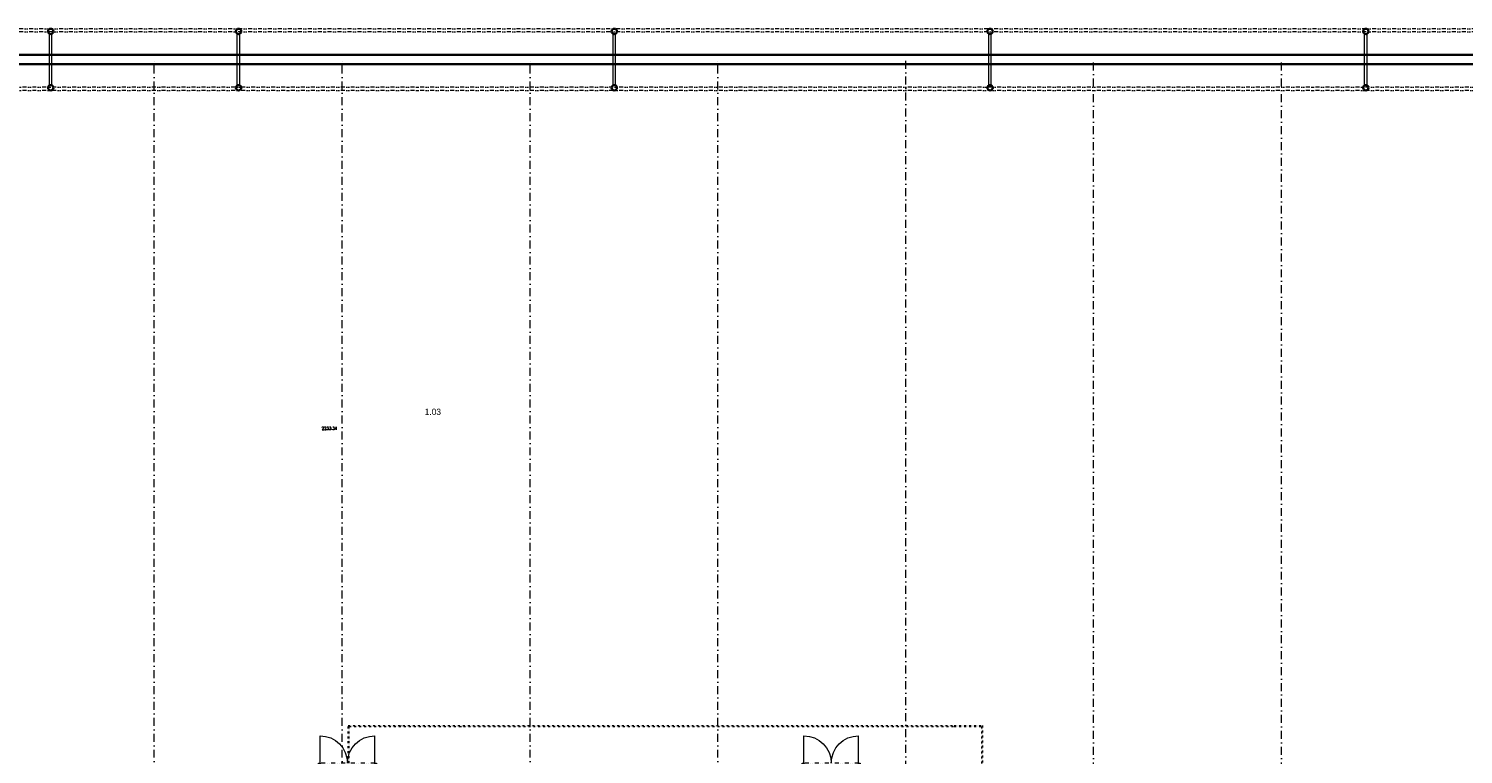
# Model space of a CAD drawing. Header units: millimetres. Extents: x -485339 to 350584, y -2181201 to -313328.
# Tile 97 of 115: x -101890 to -56075, y -589799 to -566630. Entities that reach past the tile are written whole.
import ezdxf
from ezdxf.enums import TextEntityAlignment as Align

# ---------------------------------------------------------------- set-up
doc = ezdxf.new("R2010")
doc.units = ezdxf.units.MM
doc.header["$LTSCALE"] = 10
doc.linetypes.add('DASHDOT', pattern=[25.4, 12.7, -6.35, 0, -6.35])
doc.linetypes.add('DĚLICÍ2', pattern=[15.875, 6.35, -3.175, 0, -3.175, 0, -3.175])
doc.layers.add('BOUR_ČÁRY_OBRYS', color=7, linetype='Continuous', lineweight=35, true_color=0x4ccd32)
for name, color, linetype, lineweight in [('St__otvory_dveře', 40, 'Continuous', 18), ('St_plocha_místnosti', 250, 'Continuous', 18), ('St_sloupy_konstrukce haly', 5, 'Continuous', 35), ('St_čáry_nad', 250, 'DĚLICÍ2', 18), ('St_čáry_obrys', 5, 'Continuous', 35), ('St_čáry_osy', 250, 'DASHDOT', 18)]:
    doc.layers.add(name, color=color, linetype=linetype, lineweight=lineweight)
doc.layers.add('St_plocha_místn', color=140, linetype='Continuous', lineweight=18, plot=False)
doc.styles.add('Andy', font='txt')
doc.styles.get("Standard").update_dxf_attribs({"font": 'simplex.shx', "width": 0.8})
doc.linetypes.add('ZIGZAG', pattern='A,0.00254,-5.08,[131,ltypeshp.shx,S=5.08,R=0,X=-5.08,Y=0],-10.16,[131,ltypeshp.shx,S=5.08,R=180,X=5.08,Y=0],-5.08', length=20.32254)

# ---------------------------------------------------------------- blocks, each defined once
blk = doc.blocks.new('G$C73FA397A')
at = {"layer": 'St__otvory_dveře', "ltscale": 2}
for points in [[(0, -50), (50, -50), (50, 0), (0, 0)], [(1800, -50), (1850, -50), (1850, 0), (1800, 0)]]:
    blk.add_lwpolyline(points, close=True, dxfattribs=at)
at = {"layer": 'St__otvory_dveře', "linetype": 'DĚLICÍ2', "ltscale": 2}
for points in [[(1800, 0), (50, 0)], [(1800, -50), (50, -50)]]:
    blk.add_lwpolyline(points, dxfattribs=at)
at = {"layer": 'St__otvory_dveře', "ltscale": 2}
for points in [[(50, -50), (50, -925)], [(1800, -50), (1800, -925)]]:
    blk.add_lwpolyline(points, dxfattribs=at)
for centre, start, end in [((50, -50), 270, 0), ((1800, -50), 180, 270)]:
    blk.add_arc(centre, 875, start, end, dxfattribs=at)
blk = doc.blocks.new('G$CB69B1554')
at = {"layer": 'St_čáry_nad'}
for points in [[(31280, 0), (31280, 1200), (50630, 1200), (51530, 1200), (51530, -3000)], [(31310, 0), (31310, 1170), (50630, 1170), (51500, 1170), (51500, -3030)]]:
    blk.add_lwpolyline(points, dxfattribs=at)
at = {"layer": 'St__otvory_dveře', "xscale": -1, "rotation": 180}
for p in [(30330, -50), (45780, -50)]:
    blk.add_blockref('G$C73FA397A', p, dxfattribs=at)
blk = doc.blocks.new('G$CD8A98CDB')
at = {"layer": 'St_sloupy_konstrukce haly', "color": 250, "lineweight": 18, "ltscale": 2}
for points in [[(-825, 0), (825, 0)], [(-825, -80), (825, -80)]]:
    blk.add_lwpolyline(points, dxfattribs=at)
at = {"layer": 'St_sloupy_konstrukce haly', "ltscale": 2}
for centre in [(-900, -40), (900, -40)]:
    blk.add_circle(centre, 85, dxfattribs=at)

msp = doc.modelspace()

# ---------------------------------------------------------------- linework, layer by layer
at = {"layer": 'St_plocha_místn'}
msp.add_lwpolyline([(-43925.2, -567764.4), (-140154.9, -567764.4)], dxfattribs=at)
at = {"layer": 'St_čáry_nad', "ltscale": 2}
for points in [[(-43925.2, -566629.7), (-139882.7, -566629.7)], [(-43925.2, -566729.7), (-139882.7, -566729.7)], [(-43825.2, -568501.7), (-139882.7, -568501.7)], [(-43825.2, -568601.7), (-139882.7, -568601.7)]]:
    msp.add_lwpolyline(points, dxfattribs=at)
at = {"layer": 'St_čáry_obrys', "ltscale": 2}
for points in [[(-140154.9, -567464.4), (-43925.2, -567464.4)], [(-140454.9, -567764.4), (-43625.2, -567764.4)]]:
    msp.add_lwpolyline(points, dxfattribs=at)
at = {"layer": 'St_čáry_osy', "ltscale": 2}
for points in [[(-97879.9, -634619.2), (-97879.9, -567627.2)], [(-91879.9, -634619.2), (-91879.9, -567627.2)], [(-85879.9, -634619.2), (-85879.9, -567627.2)], [(-79879.9, -634619.2), (-79879.9, -567627.2)], [(-73879.9, -616684.8), (-73879.9, -567627.2)], [(-67879.9, -615724.2), (-67879.9, -567627.2)], [(-61879.9, -615724.2), (-61879.9, -567627.2)]]:
    msp.add_lwpolyline(points, dxfattribs=at)

# ---------------------------------------------------------------- block references
at = {"layer": 'BOUR_ČÁRY_OBRYS', "linetype": 'ZIGZAG', "lineweight": 35, "ltscale": 0.5}
msp.add_blockref('G$CB69B1554', (-122964.9, -590084.6), dxfattribs=at)
at = {"layer": 'St_sloupy_konstrukce haly', "ltscale": 2, "rotation": 90}
for p in [(-101227.7, -567614.7), (-95227.7, -567614.7), (-83227.7, -567614.7), (-71227.7, -567614.7), (-59227.7, -567614.7)]:
    msp.add_blockref('G$CD8A98CDB', p, dxfattribs=at)

# ---------------------------------------------------------------- texts
at = {"layer": 'St_plocha_místn', "width": 0.8}
msp.add_text('2233.34', height=100, dxfattribs=at).set_placement((-92286.2, -579390.1), align=Align.MIDDLE_CENTER)
at = {"layer": 'St_plocha_místnosti', "ltscale": 2, "style": 'Andy'}
msp.add_text('1.03', height=200, dxfattribs=at).set_placement((-89243.2, -578962.1))

doc.saveas('drawing.dxf')
